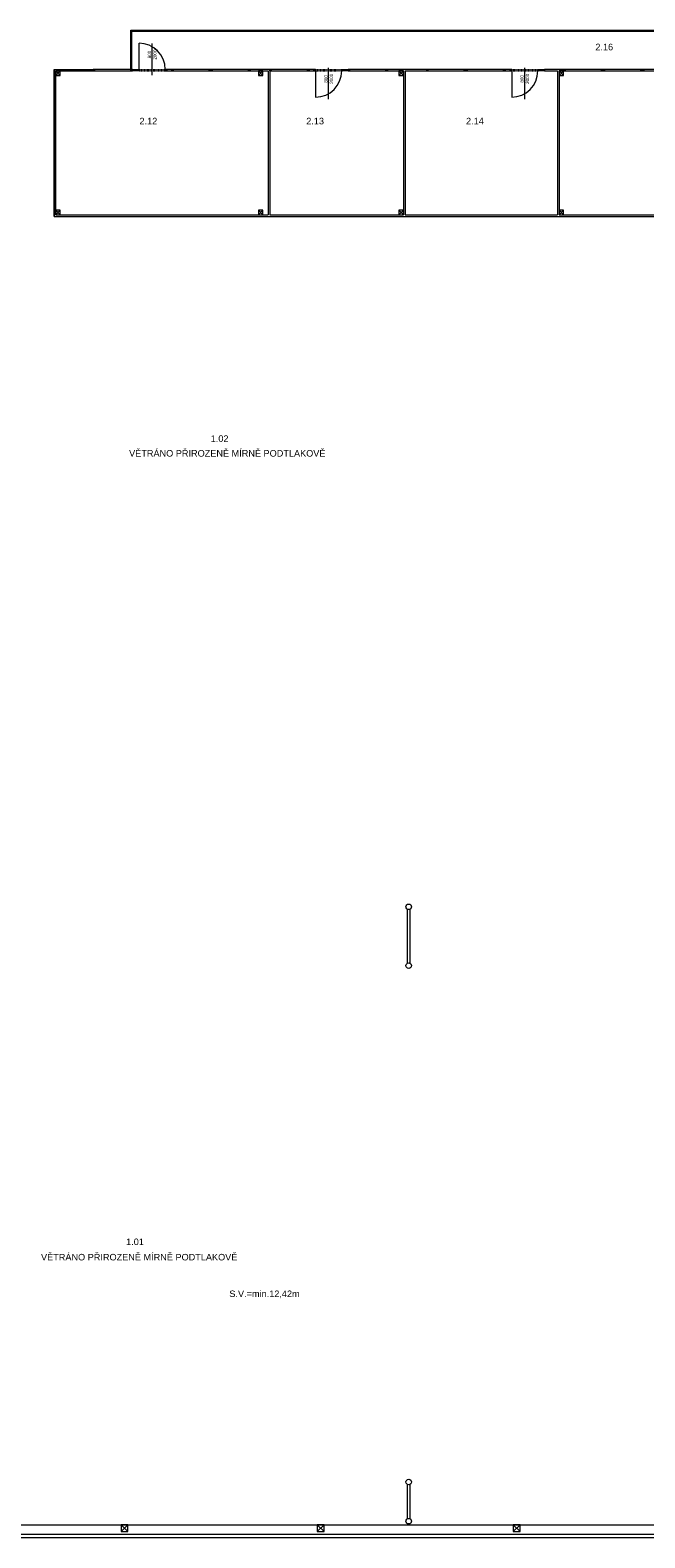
# Model space of a CAD drawing. Header units: millimetres. Extents: x 918337 to 1269480, y -257156 to -67477.
# Tile 98 of 114: x 1218238 to 1237044, y -115998 to -69862. Entities that reach past the tile are written whole.
import ezdxf

# ---------------------------------------------------------------- set-up
doc = ezdxf.new("R2010")
doc.units = ezdxf.units.MM
doc.linetypes.add('DĚLICÍ2', pattern=[15.875, 6.35, -3.175, 0, -3.175, 0, -3.175])
doc.layers.get('0').update_dxf_attribs({"color": 8, "lineweight": 9})
doc.layers.add('LEGENDY', color=7, linetype='Continuous', lineweight=9)
doc.layers.add('St_plocha_místnosti', color=3, linetype='Continuous', lineweight=18)
doc.styles.add('Andy', font='arial.ttf')
doc.styles.get("Standard").update_dxf_attribs({"font": 'arial.ttf'})

# ---------------------------------------------------------------- blocks, each defined once
blk = doc.blocks.new('X XZ X X ZX')
at = {"color": 8}
for p, q in [((1108059, -110297), (1108059, -109097)), ((1108059, -109097), (1127409, -109097)), ((1108089, -110297), (1108089, -109127)), ((1108089, -109127), (1127409, -109127)), ((1108709, -110470), (1108709, -109504)), ((1114109, -111213), (1114109, -110247)), ((1120109, -111213), (1120109, -110247)), ((1105709, -110297), (1105888, -110297)), ((1105709, -114797), (1105709, -110297)), ((1105759, -110347), (1105888, -110347)), ((1105759, -114747), (1105759, -110347)), ((1105888, -110297), (1106909, -110297)), ((1105888, -110347), (1106909, -110347)), ((1106909, -110347), (1106909, -110297)), ((1112309, -110297), (1111709, -110297)), ((1111709, -110347), (1111709, -110297)), ((1111709, -110347), (1112259, -110347)), ((1112259, -110347), (1112259, -114747)), ((1112309, -110347), (1112309, -110297)), ((1112309, -110347), (1112309, -114747)), ((1117109, -110297), (1115909, -110297)), ((1115909, -110347), (1115909, -110297)), ((1115909, -110347), (1116399, -110347)), ((1116399, -110347), (1116399, -114747)), ((1116449, -110347), (1116449, -114747)), ((1116449, -110347), (1117109, -110347)), ((1117109, -110347), (1117109, -110297)), ((1121309, -110297), (1120709, -110297)), ((1120709, -110347), (1120709, -110297)), ((1120709, -110347), (1121109, -110347)), ((1121109, -110347), (1121109, -114747)), ((1121159, -110347), (1121159, -114747)), ((1121159, -110347), (1121309, -110347)), ((1121309, -110347), (1121309, -110297)), ((1105709, -114797), (1127409, -114797)), ((1105759, -114747), (1112259, -114747)), ((1112309, -114747), (1116399, -114747)), ((1116449, -114747), (1121109, -114747)), ((1121159, -114747), (1127359, -114747))]:
    blk.add_line(p, q, dxfattribs=at)
at = {"color": 8, "ltscale": 2}
for p, q in [((1108309, -110297), (1108309, -109497)), ((1105709, -110297), (1105709, -114797)), ((1105899, -110347), (1105759, -110347)), ((1105759, -110347), (1105759, -110487)), ((1105759, -110347), (1105899, -110487)), ((1105899, -110347), (1105759, -110487)), ((1105759, -110487), (1105899, -110487)), ((1105899, -110487), (1105899, -110347)), ((1108109, -110297), (1106909, -110297)), ((1106909, -110297), (1106909, -110347)), ((1106959, -110297), (1106909, -110297)), ((1106909, -110297), (1106909, -110347)), ((1106909, -110347), (1108109, -110347)), ((1106909, -110347), (1106959, -110347)), ((1106959, -110347), (1106959, -110297)), ((1108059, -110347), (1108059, -110297)), ((1108059, -110297), (1108109, -110297)), ((1108109, -110347), (1108059, -110347)), ((1108109, -110347), (1108109, -110297)), ((1108109, -110297), (1108259, -110297)), ((1108109, -110347), (1108109, -110297)), ((1108109, -110297), (1108109, -110347)), ((1108259, -110347), (1108109, -110347)), ((1108259, -110347), (1108259, -110297)), ((1108259, -110297), (1108309, -110297)), ((1108259, -110297), (1108259, -110347)), ((1108309, -110347), (1108259, -110347)), ((1108309, -110297), (1108309, -110347)), ((1109159, -110297), (1109109, -110297)), ((1109109, -110297), (1109109, -110347)), ((1109109, -110347), (1109159, -110347)), ((1109159, -110347), (1109159, -110297)), ((1109309, -110297), (1109159, -110297)), ((1109159, -110297), (1109159, -110347)), ((1109159, -110347), (1109309, -110347)), ((1109309, -110347), (1109309, -110297)), ((1110509, -110297), (1109309, -110297)), ((1109309, -110297), (1109309, -110347)), ((1109359, -110297), (1109309, -110297)), ((1109309, -110297), (1109309, -110347)), ((1109309, -110347), (1110509, -110347)), ((1109309, -110347), (1109359, -110347)), ((1109359, -110347), (1109359, -110297)), ((1110459, -110347), (1110459, -110297)), ((1110459, -110297), (1110509, -110297)), ((1110509, -110347), (1110459, -110347)), ((1111709, -110297), (1110509, -110297)), ((1110509, -110297), (1110509, -110347)), ((1110559, -110297), (1110509, -110297)), ((1110509, -110297), (1110509, -110347)), ((1110509, -110347), (1110509, -110297)), ((1110509, -110297), (1110509, -110347)), ((1110509, -110347), (1111709, -110347)), ((1110509, -110347), (1110559, -110347)), ((1110559, -110347), (1110559, -110297)), ((1111659, -110347), (1111659, -110297)), ((1111659, -110297), (1111709, -110297)), ((1111709, -110347), (1111659, -110347)), ((1111709, -110347), (1111709, -110297)), ((1111709, -110297), (1111709, -110347)), ((1112099, -110347), (1111959, -110347)), ((1111959, -110347), (1111959, -110487)), ((1111959, -110347), (1112099, -110487)), ((1112099, -110347), (1111959, -110487)), ((1111959, -110487), (1112099, -110487)), ((1112099, -110487), (1112099, -110347)), ((1113509, -110297), (1112309, -110297)), ((1112309, -110297), (1112309, -110347)), ((1112359, -110297), (1112309, -110297)), ((1112309, -110297), (1112309, -110347)), ((1112309, -110347), (1113509, -110347)), ((1112309, -110347), (1112359, -110347)), ((1112359, -110347), (1112359, -110297)), ((1113459, -110347), (1113459, -110297)), ((1113459, -110297), (1113509, -110297)), ((1113509, -110347), (1113459, -110347)), ((1113509, -110297), (1113509, -110347)), ((1113659, -110297), (1113509, -110297)), ((1113509, -110347), (1113509, -110297)), ((1113509, -110297), (1113509, -110347)), ((1113509, -110347), (1113659, -110347)), ((1113659, -110297), (1113659, -110347)), ((1113709, -110297), (1113659, -110297)), ((1113659, -110347), (1113659, -110297)), ((1113659, -110347), (1113709, -110347)), ((1113709, -110347), (1113709, -110297)), ((1113709, -110347), (1113709, -111147)), ((1114509, -110347), (1114509, -110297)), ((1114509, -110297), (1114559, -110297)), ((1114559, -110347), (1114509, -110347)), ((1114559, -110297), (1114559, -110347)), ((1114559, -110347), (1114559, -110297)), ((1114559, -110297), (1114709, -110297)), ((1114709, -110347), (1114559, -110347)), ((1114709, -110297), (1114709, -110347)), ((1115909, -110297), (1114709, -110297)), ((1114709, -110297), (1114709, -110347)), ((1114759, -110297), (1114709, -110297)), ((1114709, -110297), (1114709, -110347)), ((1114709, -110347), (1115909, -110347)), ((1114709, -110347), (1114759, -110347)), ((1114759, -110347), (1114759, -110297)), ((1115859, -110347), (1115859, -110297)), ((1115859, -110297), (1115909, -110297)), ((1115909, -110347), (1115859, -110347)), ((1115909, -110347), (1115909, -110297)), ((1115909, -110297), (1115909, -110347)), ((1116399, -110347), (1116259, -110347)), ((1116259, -110347), (1116259, -110487)), ((1116259, -110347), (1116399, -110487)), ((1116399, -110347), (1116259, -110487)), ((1116259, -110487), (1116399, -110487)), ((1116399, -110487), (1116399, -110347)), ((1118309, -110297), (1117109, -110297)), ((1117109, -110297), (1117109, -110347)), ((1117159, -110297), (1117109, -110297)), ((1117109, -110297), (1117109, -110347)), ((1117109, -110347), (1118309, -110347)), ((1117109, -110347), (1117159, -110347)), ((1117159, -110347), (1117159, -110297)), ((1118259, -110347), (1118259, -110297)), ((1118259, -110297), (1118309, -110297)), ((1118309, -110347), (1118259, -110347)), ((1118309, -110347), (1118309, -110297)), ((1118309, -110297), (1118309, -110347)), ((1119509, -110297), (1118309, -110297)), ((1118309, -110297), (1118309, -110347)), ((1118359, -110297), (1118309, -110297)), ((1118309, -110297), (1118309, -110347)), ((1118309, -110347), (1119509, -110347)), ((1118309, -110347), (1118359, -110347)), ((1118359, -110347), (1118359, -110297)), ((1119459, -110347), (1119459, -110297)), ((1119459, -110297), (1119509, -110297)), ((1119509, -110347), (1119459, -110347)), ((1119509, -110347), (1119509, -110297)), ((1119509, -110297), (1119509, -110347)), ((1119509, -110297), (1119509, -110347)), ((1119659, -110297), (1119509, -110297)), ((1119509, -110347), (1119659, -110347)), ((1119659, -110297), (1119659, -110347)), ((1119709, -110297), (1119659, -110297)), ((1119659, -110347), (1119659, -110297)), ((1119659, -110347), (1119709, -110347)), ((1119709, -110347), (1119709, -110297)), ((1119709, -110347), (1119709, -111147)), ((1120509, -110347), (1120509, -110297)), ((1120509, -110297), (1120559, -110297)), ((1120559, -110347), (1120509, -110347)), ((1120559, -110297), (1120559, -110347)), ((1120559, -110347), (1120559, -110297)), ((1120559, -110297), (1120709, -110297)), ((1120709, -110347), (1120559, -110347)), ((1120709, -110297), (1120709, -110347)), ((1121299, -110347), (1121159, -110347)), ((1121159, -110347), (1121159, -110487)), ((1121159, -110347), (1121299, -110487)), ((1121299, -110347), (1121159, -110487)), ((1121159, -110487), (1121299, -110487)), ((1121299, -110487), (1121299, -110347)), ((1122509, -110297), (1121309, -110297)), ((1121309, -110297), (1121309, -110347)), ((1121359, -110297), (1121309, -110297)), ((1121309, -110297), (1121309, -110347)), ((1121309, -110347), (1122509, -110347)), ((1121309, -110347), (1121359, -110347)), ((1121359, -110347), (1121359, -110297)), ((1122459, -110347), (1122459, -110297)), ((1122459, -110297), (1122509, -110297)), ((1122509, -110347), (1122459, -110347)), ((1122509, -110347), (1122509, -110297)), ((1122509, -110297), (1122509, -110347)), ((1123709, -110297), (1122509, -110297)), ((1122509, -110297), (1122509, -110347)), ((1122559, -110297), (1122509, -110297)), ((1122509, -110297), (1122509, -110347)), ((1122509, -110347), (1123709, -110347)), ((1122509, -110347), (1122559, -110347)), ((1122559, -110347), (1122559, -110297)), ((1123659, -110347), (1123659, -110297)), ((1123659, -110297), (1123709, -110297)), ((1123709, -110347), (1123659, -110347)), ((1123709, -110347), (1123709, -110297)), ((1123709, -110297), (1123709, -110347)), ((1124909, -110297), (1123709, -110297)), ((1123709, -110297), (1123709, -110347)), ((1123759, -110297), (1123709, -110297)), ((1123709, -110297), (1123709, -110347)), ((1123709, -110347), (1124909, -110347)), ((1123709, -110347), (1123759, -110347)), ((1123759, -110347), (1123759, -110297)), ((1105899, -114607), (1105759, -114607)), ((1105759, -114607), (1105759, -114747)), ((1105759, -114607), (1105899, -114747)), ((1105899, -114607), (1105759, -114747)), ((1105759, -114747), (1105899, -114747)), ((1105899, -114747), (1105899, -114607)), ((1112099, -114607), (1111959, -114607)), ((1111959, -114607), (1111959, -114747)), ((1111959, -114607), (1112099, -114747)), ((1112099, -114607), (1111959, -114747)), ((1111959, -114747), (1112099, -114747)), ((1112099, -114747), (1112099, -114607)), ((1116399, -114607), (1116259, -114607)), ((1116259, -114607), (1116259, -114747)), ((1116259, -114607), (1116399, -114747)), ((1116399, -114607), (1116259, -114747)), ((1116259, -114747), (1116399, -114747)), ((1116399, -114747), (1116399, -114607)), ((1121299, -114607), (1121159, -114607)), ((1121159, -114607), (1121159, -114747)), ((1121159, -114607), (1121299, -114747)), ((1121299, -114607), (1121159, -114747)), ((1121159, -114747), (1121299, -114747)), ((1121299, -114747), (1121299, -114607)), ((1059489, -154833), (1129239, -154833)), ((1107759, -154833), (1107969, -155043)), ((1107759, -155043), (1107969, -154833)), ((1107969, -154833), (1107759, -154833)), ((1107759, -154833), (1107759, -155043)), ((1107969, -155043), (1107969, -154833)), ((1113759, -154833), (1113969, -155043)), ((1113759, -155043), (1113969, -154833)), ((1113969, -154833), (1113759, -154833)), ((1113759, -154833), (1113759, -155043)), ((1113969, -155043), (1113969, -154833)), ((1119759, -154833), (1119969, -155043)), ((1119759, -155043), (1119969, -154833)), ((1119969, -154833), (1119759, -154833)), ((1119759, -154833), (1119759, -155043)), ((1119969, -155043), (1119969, -154833)), ((1129239, -155133), (1059489, -155133)), ((1129139, -155233), (1059489, -155233)), ((1107759, -155043), (1107969, -155043)), ((1113759, -155043), (1113969, -155043)), ((1119759, -155043), (1119969, -155043))]:
    blk.add_line(p, q, dxfattribs=at)
at = {"color": 8, "linetype": 'DĚLICÍ2'}
for p, q in [((1108309, -110297), (1109109, -110297)), ((1108309, -110347), (1109109, -110347)), ((1113709, -110297), (1114509, -110297)), ((1113709, -110347), (1114509, -110347)), ((1119709, -110297), (1120509, -110297)), ((1119709, -110347), (1120509, -110347))]:
    blk.add_line(p, q, dxfattribs=at)
at = {"color": 8, "lineweight": 18, "ltscale": 2}
for p, q in [((1116519, -137648), (1116519, -135998)), ((1116599, -137648), (1116599, -135998)), ((1116519, -154648), (1116519, -153598)), ((1116599, -154648), (1116599, -153598))]:
    blk.add_line(p, q, dxfattribs=at)
at = {"color": 8, "ltscale": 2}
for centre in [(1116559, -135923), (1116559, -137723), (1116559, -153523), (1116559, -154723)]:
    blk.add_circle(centre, 85, dxfattribs=at)
for centre, start, end in [((1108309, -110297), 0, 90), ((1113709, -110347), 270, 0), ((1119709, -110347), 270, 0)]:
    blk.add_arc(centre, 800, start, end, dxfattribs=at)
at = {"color": 8, "width": 0.8}
for s, p in [('800', (1108676, -109962)), ('2000', (1108843, -110000)), ('800', (1114076, -110705)), ('2000', (1114243, -110743)), ('800', (1120076, -110705)), ('2000', (1120243, -110743))]:
    blk.add_text(s, height=100, rotation=90, dxfattribs=at).set_placement(p)
at = {"color": 8, "ltscale": 2, "style": 'Andy'}
blk.add_text('S.V.=min.12,42m', height=200, dxfattribs=at).set_placement((1111072, -147865))

msp = doc.modelspace()

# ---------------------------------------------------------------- block references
msp.add_blockref('X XZ X X ZX', (113260.7, 39235.1))

# ---------------------------------------------------------------- texts
at = {"layer": 'LEGENDY', "lineweight": 5, "char_height": 200, "attachment_point": 7}
for insert in [(1221265.5, -82914.2), (1218570.4, -107511.4)]:
    msp.add_mtext_dynamic_manual_height_columns('\\A1;VĚTRÁNO PŘIROZENĚ MÍRNĚ PODTLAKOVĚ', width=10186.588, gutter_width=0, heights=[2614.2], dxfattribs=dict(at, insert=insert))
at = {"layer": 'St_plocha_místnosti', "ltscale": 2, "style": 'Andy'}
for s, p in [('2.16', (1235529.9, -70478.3)), ('2.12', (1221583, -72744.7)), ('2.13', (1226684.5, -72744.7)), ('2.14', (1231573.2, -72744.7)), ('1.02', (1223761.7, -82461.3)), ('1.01', (1221173.8, -107039))]:
    msp.add_text(s, height=200, dxfattribs=at).set_placement(p)

doc.saveas('drawing.dxf')
